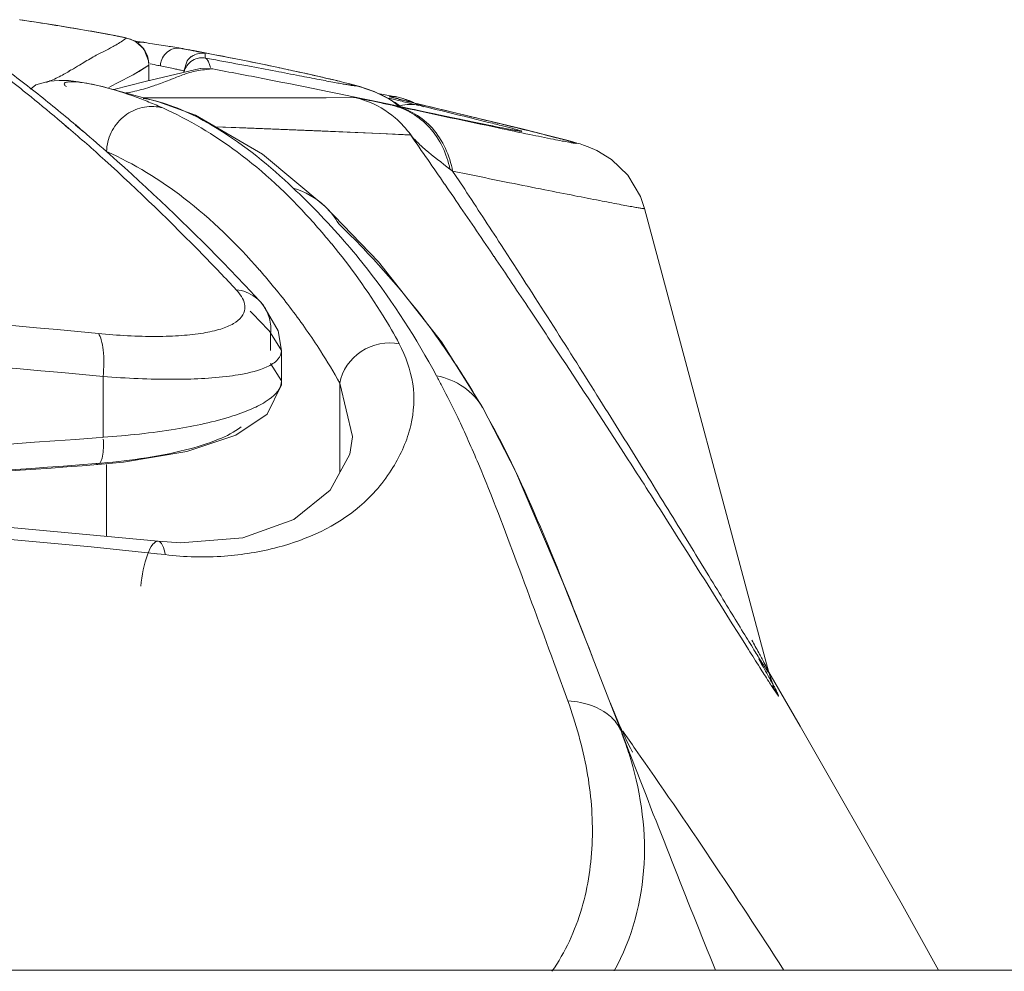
# Model space of a CAD drawing. Extents: x 4774 to 8448, y 27273 to 31291.
# Tile 99 of 101: x 5919 to 5929, y 31251 to 31262. Entities that reach past the tile are written whole.
import ezdxf

# ---------------------------------------------------------------- set-up
doc = ezdxf.new("R2010")
doc.units = 0
doc.header["$LTSCALE"] = 7.5
doc.header["$MEASUREMENT"] = 0
doc.layers.get('0').update_dxf_attribs({"linetype": 'CONTINUOUS', "lineweight": 18})

msp = doc.modelspace()

# ---------------------------------------------------------------- linework, layer by layer
at = {"linetype": 'Continuous'}
for p, q in [((5918.563, 31261.529), (5918.562, 31261.53)), ((5918.717, 31261.506), (5918.563, 31261.529)), ((5918.959, 31261.468), (5918.717, 31261.506)), ((5919.167, 31261.433), (5918.959, 31261.468)), ((5919.341, 31261.403), (5919.167, 31261.433)), ((5919.672, 31261.342), (5919.635, 31261.349)), ((5919.992, 31261.269), (5919.942, 31261.277)), ((5920.023, 31261.264), (5919.992, 31261.269)), ((5920.092, 31261.254), (5920.023, 31261.264)), ((5920.331, 31261.215), (5920.311, 31261.219)), ((5920.481, 31261.187), (5920.343, 31261.213)), ((5920.431, 31261.196), (5920.417, 31261.198)), ((5920.473, 31261.189), (5920.426, 31261.197)), ((5920.602, 31261.157), (5920.603, 31261.107)), ((5919.215, 31261.029), (5919.266, 31261.058)), ((5919.221, 31261.03), (5919.266, 31261.058)), ((5919.331, 31261.095), (5919.332, 31261.095)), ((5919.336, 31261.1), (5919.337, 31261.1)), ((5919.984, 31261.03), (5919.98, 31261.077)), ((5920.405, 31261.078), (5920.367, 31260.964)), ((5920.603, 31261.12), (5920.603, 31261.107)), ((5920.603, 31261.107), (5920.72, 31261.086)), ((5919.101, 31260.962), (5919.126, 31260.977)), ((5919.107, 31260.962), (5919.133, 31260.977)), ((5919.811, 31260.924), (5919.984, 31261.029)), ((5919.811, 31260.924), (5919.877, 31260.961)), ((5919.877, 31260.961), (5919.879, 31260.962)), ((5919.879, 31260.962), (5919.984, 31261.03)), ((5920.547, 31260.994), (5919.942, 31260.851)), ((5919.984, 31261.029), (5919.984, 31261.03)), ((5919.984, 31260.861), (5919.984, 31261.029)), ((5920.551, 31260.994), (5920.547, 31260.994)), ((5920.685, 31260.987), (5920.551, 31260.994)), ((5920.614, 31260.981), (5920.685, 31260.987)), ((5919.942, 31260.851), (5919.596, 31260.76)), ((5919.639, 31260.835), (5919.811, 31260.924)), ((5922.049, 31260.859), (5921.959, 31260.88)), ((5919.508, 31260.784), (5919.507, 31260.784)), ((5920.087, 31260.626), (5919.507, 31260.784)), ((5922.697, 31260.682), (5922.501, 31260.719)), ((5920.087, 31260.626), (5920.09, 31260.625)), ((5922.248, 31260.673), (5921.314, 31260.67)), ((5922.699, 31260.648), (5922.625, 31260.665)), ((5922.696, 31260.683), (5922.694, 31260.683)), ((5922.696, 31260.683), (5922.694, 31260.683)), ((5922.696, 31260.683), (5922.696, 31260.683)), ((5922.701, 31260.681), (5922.696, 31260.683)), ((5922.763, 31260.666), (5922.696, 31260.683)), ((5922.725, 31260.641), (5922.699, 31260.648)), ((5922.705, 31260.68), (5922.701, 31260.681)), ((5922.767, 31260.632), (5922.725, 31260.641)), ((5922.763, 31260.666), (5922.764, 31260.666)), ((5923.004, 31260.57), (5922.764, 31260.666)), ((5922.951, 31260.587), (5922.767, 31260.631)), ((5923.613, 31260.443), (5922.906, 31260.612)), ((5922.657, 31260.588), (5922.685, 31260.582)), ((5922.98, 31260.523), (5922.674, 31260.588)), ((5922.674, 31260.588), (5922.678, 31260.588)), ((5922.711, 31260.576), (5922.674, 31260.584)), ((5922.678, 31260.588), (5922.774, 31260.567)), ((5922.768, 31260.564), (5922.711, 31260.576)), ((5922.951, 31260.587), (5922.979, 31260.59)), ((5922.951, 31260.588), (5922.965, 31260.588)), ((5923.025, 31260.57), (5922.951, 31260.588)), ((5922.979, 31260.59), (5922.994, 31260.591)), ((5923.381, 31260.439), (5922.98, 31260.523)), ((5922.994, 31260.591), (5923.01, 31260.587)), ((5919.099, 31260.336), (5919.023, 31260.401)), ((5919.099, 31260.332), (5919.023, 31260.401)), ((5923.669, 31260.379), (5923.381, 31260.439)), ((5924.088, 31260.327), (5923.613, 31260.443)), ((5919.26, 31260.301), (5919.177, 31260.368)), ((5919.26, 31260.301), (5919.178, 31260.372)), ((5920.703, 31260.35), (5922.525, 31260.277)), ((5923.626, 31260.388), (5923.638, 31260.385)), ((5923.824, 31260.348), (5923.669, 31260.379)), ((5923.903, 31260.332), (5923.824, 31260.348)), ((5923.963, 31260.321), (5923.903, 31260.332)), ((5924.345, 31260.263), (5924.088, 31260.327)), ((5922.524, 31260.278), (5922.862, 31260.261)), ((5922.525, 31260.277), (5922.862, 31260.26)), ((5924.476, 31260.229), (5924.345, 31260.263)), ((5923.394, 31259.756), (5923.323, 31259.864)), ((5923.51, 31259.825), (5923.323, 31259.863)), ((5923.456, 31259.663), (5923.394, 31259.756)), ((5923.236, 31259.721), (5923.278, 31259.659)), ((5923.278, 31259.659), (5923.335, 31259.575)), ((5921.921, 31259.474), (5921.922, 31259.474)), ((5926.801, 31254.346), (5925.434, 31259.451)), ((5923.893, 31258.994), (5923.854, 31259.055)), ((5923.739, 31258.982), (5923.778, 31258.925)), ((5921.21, 31258.425), (5921.21, 31258.426)), ((5921.322, 31257.889), (5921.322, 31258.085)), ((5921.442, 31257.89), (5921.322, 31258.085)), ((5921.442, 31257.89), (5921.442, 31257.556)), ((5921.322, 31257.746), (5921.442, 31257.557)), ((5919.48, 31256.935), (5919.48, 31257.604)), ((5921.442, 31257.557), (5921.442, 31257.556)), ((5922.083, 31257.531), (5922.083, 31256.549)), ((5922.223, 31256.945), (5922.083, 31257.531)), ((5923.656, 31257.259), (5923.656, 31257.26)), ((5923.692, 31257.186), (5923.656, 31257.259)), ((5919.402, 31256.93), (5919.48, 31256.934)), ((5919.403, 31256.929), (5919.48, 31256.934)), ((5922.223, 31256.94), (5922.223, 31256.945)), ((5925.178, 31256.806), (5925.229, 31256.727)), ((5919.42, 31256.635), (5919.398, 31256.645)), ((5919.421, 31256.635), (5919.42, 31256.635)), ((5919.517, 31255.844), (5919.517, 31256.635)), ((5920.084, 31255.792), (5920.084, 31255.792)), ((5920.072, 31255.652), (5920.162, 31255.644)), ((5920.073, 31255.653), (5920.162, 31255.644)), ((5924.859, 31254.524), (5925.094, 31253.918)), ((5926.705, 31254.469), (5926.692, 31254.492)), ((5924.463, 31254.386), (5924.591, 31254.035)), ((5927.147, 31253.755), (5926.802, 31254.349)), ((5926.908, 31254.082), (5926.841, 31254.203)), ((5926.908, 31254.082), (5926.841, 31254.203)), ((5926.848, 31254.211), (5926.85, 31254.208)), ((5925.094, 31253.918), (5925.18, 31253.693)), ((5925.179, 31253.693), (5925.268, 31253.464)), ((5925.18, 31253.693), (5925.269, 31253.464)), ((5848.176, 31251.071), (6547.676, 31251.071))]:
    msp.add_line(p, q, dxfattribs=at)
for points in [[(5919.635, 31261.349), (5919.591, 31261.358), (5919.54, 31261.368), (5919.482, 31261.378), (5919.341, 31261.403)], [(5919.98, 31261.077), (5919.926, 31261.207), (5919.84, 31261.286), (5919.781, 31261.314), (5919.752, 31261.323)], [(5921.423, 31260.999), (5921.233, 31261.039), (5921.015, 31261.084), (5920.766, 31261.133), (5920.481, 31261.187)], [(5921.959, 31260.88), (5921.854, 31260.905), (5921.731, 31260.932), (5921.588, 31260.964), (5921.423, 31260.999)], [(5918.995, 31260.862), (5918.885, 31260.853), (5918.741, 31260.812), (5918.679, 31260.765)], [(5919.508, 31260.784), (5919.473, 31260.793), (5919.331, 31260.825), (5919.208, 31260.846), (5919.098, 31260.859), (5918.995, 31260.862)], [(5922.461, 31260.739), (5922.366, 31260.774), (5922.302, 31260.794), (5922.248, 31260.809), (5922.191, 31260.824), (5922.125, 31260.84), (5922.049, 31260.859)], [(5922.737, 31260.575), (5922.643, 31260.648), (5922.461, 31260.739)], [(5921.922, 31259.474), (5921.231, 31260.049), (5920.495, 31260.478), (5920.088, 31260.626)], [(5922.248, 31260.673), (5921.931, 31260.671), (5920.527, 31260.669)], [(5922.906, 31260.612), (5922.774, 31260.644), (5922.734, 31260.654)], [(5920.715, 31260.35), (5921.048, 31260.338), (5921.873, 31260.307), (5922.524, 31260.278)], [(5924.025, 31260.31), (5924.024, 31260.31), (5924.018, 31260.311), (5924.005, 31260.313), (5923.986, 31260.316), (5923.963, 31260.321)], [(5925.434, 31259.451), (5925.388, 31259.583), (5925.249, 31259.817), (5925.07, 31259.991), (5924.91, 31260.09), (5924.814, 31260.132), (5924.762, 31260.15), (5924.725, 31260.162), (5924.691, 31260.172), (5924.657, 31260.181), (5924.62, 31260.192), (5924.578, 31260.203), (5924.476, 31260.229)], [(5923.656, 31257.259), (5923.2, 31257.985), (5922.509, 31258.867), (5921.921, 31259.474)], [(5921.442, 31257.89), (5921.406, 31258.106), (5921.237, 31258.396), (5921.21, 31258.426)], [(5919.42, 31256.635), (5919.703, 31256.662), (5920.399, 31256.78), (5920.939, 31256.958), (5921.284, 31257.189), (5921.44, 31257.512), (5921.442, 31257.558)], [(5924.859, 31254.526), (5924.537, 31255.341), (5924.016, 31256.561), (5923.656, 31257.26)], [(5922.223, 31256.94), (5922.194, 31256.749), (5921.976, 31256.354), (5921.578, 31256.032), (5921.017, 31255.827), (5920.331, 31255.773), (5920.084, 31255.792)], [(5920.084, 31255.792), (5916.797, 31256.096), (5912.984, 31256.298), (5909.676, 31256.352)], [(5926.85, 31254.208), (5926.857, 31254.194), (5926.853, 31254.202), (5926.83, 31254.258), (5926.801, 31254.348)], [(5925.3, 31253.476), (5925.303, 31253.47), (5925.299, 31253.478), (5925.28, 31253.515), (5925.248, 31253.577), (5925.206, 31253.664), (5925.156, 31253.774), (5925.099, 31253.909), (5925.053, 31254.025)], [(5928.668, 31251.071), (5928.255, 31251.812), (5927.147, 31253.755)]]:
    msp.add_lwpolyline(points, dxfattribs=at)
for centre, radius, start, end in [((5913.134, 31225.302), 36.631, 80.4744, 81.4782), ((5918.131, 31253.757), 7.74, 79.032, 79.1457), ((5918.364, 31254.957), 6.518, 78.861, 79.0338), ((5919.679, 31261.026), 0.305, 30.7641, 49.6614), ((5919.681, 31261.027), 0.304, 18.4006, 30.6794), ((5912.074, 31216.366), 45.603, 79.4465, 79.5687), ((5917.421, 31245.977), 15.513, 78.8676, 79.1908), ((5918.301, 31250.44), 10.965, 78.673, 78.7969), ((5918.694, 31252.4), 8.965, 78.4989, 78.6747), ((5912.325, 31217.709), 44.237, 79.1933, 79.386), ((5912.566, 31218.968), 42.954, 79.0026, 79.1933), ((5907.309, 31246.342), 18.375, 51.5623, 53.3711), ((5920.566, 31260.962), 0.198, 112.7871, 125.9185), ((5913.547, 31223.937), 37.89, 78.0524, 79.0264), ((5906.907, 31246.119), 18.729, 51.0256, 52.8083), ((5917.942, 31262.998), 2.346, 298.1578, 299.7733), ((5917.917, 31250.02), 11.217, 77.989, 78.7323), ((5920.858, 31258.552), 2.589, 118.115, 120.4995), ((5906.587, 31245.432), 19.537, 49.8774, 51.563), ((5907.28, 31246.58), 18.136, 49.6477, 51.0242), ((5922.424, 31259.711), 0.995, 73.7834, 78.0497), ((5921.976, 31259.523), 1.307, 53.9637, 56.8508), ((5922.421, 31259.701), 1.005, 69.6052, 73.7855), ((5925.096, 31270.106), 9.743, 255.8852, 256.2952), ((5922.494, 31259.692), 1.011, 66.575, 74.5629), ((5931.403, 31295.939), 36.335, 256.2848, 256.6197), ((5917.932, 31255.582), 5.443, 66.1223, 66.967), ((5920.017, 31260.129), 0.446, 74.5805, 80.7681), ((5971.53, 31486.928), 231.556, 257.84345, 258.11079), ((5880.655, 31084.131), 181.468, 76.37351, 76.50756), ((5885.97, 31106.049), 158.915, 76.13255, 76.37444), ((5906.254, 31245.399), 19.701, 47.7626, 49.3044), ((5905.779, 31244.475), 20.79, 48.5013, 49.5747), ((5828.899, 31194.882), 114.47, 34.50107, 34.8297), ((5930.056, 31268.728), 11.132, 232.5935, 232.7817), ((5915.352, 31253.108), 9.045, 44.2024, 46.57), ((5819.67, 31191.362), 124.244, 33.0137, 33.34886), ((5824.699, 31192), 119.564, 34.07145, 34.41511), ((5921.322, 31258.844), 0.869, 30.4865, 46.3871), ((5916.203, 31254.327), 7.479, 40.0696, 42.0617), ((5916.151, 31253.892), 7.926, 41.0119, 44.1631), ((5915.64, 31253.85), 8.217, 39.3695, 40.0883), ((5822.109, 31190.247), 122.692, 33.70559, 34.03907), ((5915.717, 31253.967), 7.292, 39.7224, 41.2269), ((5915.53, 31253.811), 7.535, 39.0291, 39.7267), ((5915.428, 31253.728), 7.667, 34.9321, 39.0323), ((5902.357, 31240.441), 25.904, 42.9337, 43.6586), ((5820.271, 31189.02), 124.901, 33.41652, 33.7061), ((5915.727, 31253.943), 7.299, 32.6915, 34.888), ((5915.655, 31253.898), 7.384, 29.4718, 32.6868), ((5819.135, 31188.269), 126.264, 32.87532, 33.41702), ((5912.374, 31251.923), 12.184, 22.7868, 25.4152), ((5918.428, 31256.859), 1.055, 1.0621, 3.0877), ((5921.009, 31252.113), 4.459, 17.611, 20.7492), ((5863.556, 31210.239), 75.421, 35.00207, 35.18955), ((6097.479, 31320.186), 184.685, 201.1786, 201.97708), ((5863.625, 31210.287), 75.336, 32.7803, 35.00243)]:
    msp.add_arc(centre, radius, start, end, dxfattribs=at)
for points, knots in [([(5919.588, 31261.359), (5919.563, 31261.364), (5919.432, 31261.388), (5919.301, 31261.411), (5919.196, 31261.428)], [0, 0, 0, 0, 0.194004, 1, 1, 1, 1]), ([(5919.582, 31261.23), (5919.594, 31261.237), (5919.646, 31261.266), (5919.696, 31261.298), (5919.733, 31261.325)], [0, 0, 0, 0, 0.233957, 1, 1, 1, 1]), ([(5919.733, 31261.326), (5919.735, 31261.327), (5919.718, 31261.331), (5919.706, 31261.335), (5919.666, 31261.343), (5919.639, 31261.349), (5919.623, 31261.352)], [0, 0, 0, 0, 0.05519, 0.240496, 0.555899, 1, 1, 1, 1]), ([(5919.942, 31261.277), (5919.932, 31261.278), (5919.889, 31261.285), (5919.846, 31261.293), (5919.812, 31261.3)], [0, 0, 0, 0, 0.220708, 1, 1, 1, 1]), ([(5919.855, 31261.275), (5919.862, 31261.277), (5919.89, 31261.284), (5919.921, 31261.283), (5919.942, 31261.277)], [0, 0, 0, 0, 0.267665, 1, 1, 1, 1]), ([(5919.337, 31261.1), (5919.359, 31261.113), (5919.44, 31261.158), (5919.523, 31261.198), (5919.582, 31261.23)], [0, 0, 0, 0, 0.278946, 1, 1, 1, 1]), ([(5920.222, 31261.234), (5920.212, 31261.235), (5920.169, 31261.242), (5920.126, 31261.249), (5920.092, 31261.254)], [0, 0, 0, 0, 0.234405, 1, 1, 1, 1]), ([(5920.109, 31261.022), (5920.11, 31261.039), (5920.122, 31261.109), (5920.173, 31261.175), (5920.222, 31261.198)], [0, 0, 0, 0, 0.239421, 1, 1, 1, 1]), ([(5920.222, 31261.198), (5920.231, 31261.203), (5920.266, 31261.216), (5920.304, 31261.22), (5920.331, 31261.215)], [0, 0, 0, 0, 0.264928, 1, 1, 1, 1]), ([(5920.602, 31261.157), (5920.603, 31261.16), (5920.586, 31261.16), (5920.57, 31261.168), (5920.528, 31261.175), (5920.499, 31261.182), (5920.481, 31261.185)], [0, 0, 0, 0, 0.064144, 0.252311, 0.564589, 1, 1, 1, 1]), ([(5920.613, 31261.102), (5920.612, 31261.103), (5920.608, 31261.105), (5920.605, 31261.107), (5920.603, 31261.107)], [0, 0, 0, 0, 0.524287, 1, 1, 1, 1]), ([(5920.639, 31261.064), (5920.637, 31261.068), (5920.631, 31261.082), (5920.622, 31261.096), (5920.613, 31261.102)], [0, 0, 0, 0, 0.315776, 1, 1, 1, 1]), ([(5920.72, 31261.086), (5920.837, 31261.064), (5921.056, 31261.023), (5921.363, 31260.966), (5921.624, 31260.916), (5921.84, 31260.874), (5921.992, 31260.845), (5922.089, 31260.827), (5922.145, 31260.817), (5922.187, 31260.81), (5922.22, 31260.804), (5922.234, 31260.804), (5922.248, 31260.801), (5922.248, 31260.803)], [0, 0, 0, 0, 0.229554, 0.430501, 0.602204, 0.744026, 0.85533, 0.899338, 0.935478, 0.963673, 0.983847, 0.995939, 1, 1, 1, 1]), ([(5920.109, 31261.022), (5920.1, 31261.023), (5920.063, 31261.031), (5920.026, 31261.037), (5919.998, 31261.042)], [0, 0, 0, 0, 0.234242, 1, 1, 1, 1]), ([(5920.367, 31260.964), (5920.367, 31260.967), (5920.352, 31260.967), (5920.335, 31260.975), (5920.296, 31260.982), (5920.268, 31260.989), (5920.251, 31260.992)], [0, 0, 0, 0, 0.06626, 0.255667, 0.567384, 1, 1, 1, 1]), ([(5920.386, 31260.933), (5920.407, 31260.94), (5920.481, 31260.965), (5920.559, 31260.977), (5920.614, 31260.981)], [0, 0, 0, 0, 0.285693, 1, 1, 1, 1]), ([(5920.685, 31260.987), (5920.875, 31260.952), (5921.541, 31260.825), (5922.204, 31260.689), (5922.678, 31260.588)], [0, 0, 0, 0, 0.285439, 1, 1, 1, 1]), ([(5922.248, 31260.803), (5922.248, 31260.804), (5922.241, 31260.806), (5922.233, 31260.81), (5922.215, 31260.815), (5922.179, 31260.826), (5922.117, 31260.842), (5922.022, 31260.865), (5921.902, 31260.893), (5921.754, 31260.927), (5921.581, 31260.965), (5921.457, 31260.992), (5921.391, 31261.006)], [0, 0, 0, 0, 0.004735, 0.017159, 0.037415, 0.065495, 0.145008, 0.255439, 0.396501, 0.567904, 0.769288, 1, 1, 1, 1]), ([(5918.855, 31260.839), (5918.873, 31260.846), (5918.939, 31260.873), (5919.003, 31260.905), (5919.049, 31260.929)], [0, 0, 0, 0, 0.266035, 1, 1, 1, 1]), ([(5919.508, 31260.784), (5919.429, 31260.805), (5919.302, 31260.833), (5919.152, 31260.85), (5919.084, 31260.844), (5919.051, 31260.835), (5919.053, 31260.808), (5919.068, 31260.8), (5919.076, 31260.795)], [0, 0, 0, 0, 0.480643, 0.779863, 0.865122, 0.912382, 0.943215, 1, 1, 1, 1]), ([(5919.994, 31260.788), (5920.013, 31260.794), (5920.084, 31260.818), (5920.154, 31260.844), (5920.205, 31260.864)], [0, 0, 0, 0, 0.272244, 1, 1, 1, 1]), ([(5920.205, 31260.864), (5920.222, 31260.871), (5920.282, 31260.894), (5920.342, 31260.918), (5920.386, 31260.933)], [0, 0, 0, 0, 0.276836, 1, 1, 1, 1]), ([(5920.061, 31260.591), (5920.009, 31260.613), (5919.828, 31260.686), (5919.643, 31260.749), (5919.509, 31260.784)], [0, 0, 0, 0, 0.290285, 1, 1, 1, 1]), ([(5919.732, 31260.723), (5919.756, 31260.727), (5919.844, 31260.745), (5919.931, 31260.768), (5919.994, 31260.788)], [0, 0, 0, 0, 0.270517, 1, 1, 1, 1]), ([(5922.248, 31260.803), (5922.285, 31260.795), (5922.441, 31260.754), (5922.588, 31260.684), (5922.691, 31260.617)], [0, 0, 0, 0, 0.239366, 1, 1, 1, 1]), ([(5919.92, 31260.664), (5919.933, 31260.662), (5919.989, 31260.652), (5920.045, 31260.638), (5920.088, 31260.627)], [0, 0, 0, 0, 0.23284, 1, 1, 1, 1]), ([(5920.527, 31260.669), (5920.475, 31260.669), (5920.274, 31260.668), (5920.072, 31260.668), (5919.923, 31260.668)], [0, 0, 0, 0, 0.257331, 1, 1, 1, 1]), ([(5920.091, 31260.626), (5920.318, 31260.563), (5920.855, 31260.296), (5921.314, 31259.921), (5921.571, 31259.677)], [0, 0, 0, 0, 0.400129, 1, 1, 1, 1]), ([(5922.657, 31260.588), (5922.604, 31260.599), (5922.509, 31260.619), (5922.385, 31260.646), (5922.301, 31260.661), (5922.26, 31260.672), (5922.247, 31260.673)], [0, 0, 0, 0, 0.384896, 0.697786, 0.913576, 1, 1, 1, 1]), ([(5922.247, 31260.673), (5922.288, 31260.664), (5922.448, 31260.617), (5922.597, 31260.53), (5922.692, 31260.448)], [0, 0, 0, 0, 0.246923, 1, 1, 1, 1]), ([(5922.63, 31260.684), (5922.623, 31260.683), (5922.688, 31260.666), (5922.696, 31260.663), (5922.72, 31260.657)], [0, 0, 0, 0, 0.216805, 1, 1, 1, 1]), ([(5919.517, 31260.079), (5919.519, 31260.151), (5919.555, 31260.293), (5919.688, 31260.467), (5919.877, 31260.571), (5920.02, 31260.58), (5920.088, 31260.569)], [0, 0, 0, 0, 0.253684, 0.507097, 0.756033, 1, 1, 1, 1]), ([(5921.756, 31259.337), (5921.513, 31259.607), (5921.013, 31260.076), (5920.424, 31260.428), (5920.135, 31260.559)], [0, 0, 0, 0, 0.533819, 1, 1, 1, 1]), ([(5923.294, 31259.886), (5923.26, 31260.053), (5923.115, 31260.369), (5922.812, 31260.553), (5922.657, 31260.588)], [0, 0, 0, 0, 0.517515, 1, 1, 1, 1]), ([(5922.674, 31260.584), (5922.671, 31260.585), (5922.662, 31260.585), (5922.67, 31260.59), (5922.674, 31260.588), (5922.678, 31260.588)], [0, 0, 0, 0, 0.42037, 0.487682, 1, 1, 1, 1]), ([(5923.323, 31259.863), (5923.292, 31260.034), (5923.15, 31260.359), (5922.843, 31260.547), (5922.685, 31260.582)], [0, 0, 0, 0, 0.519014, 1, 1, 1, 1]), ([(5922.774, 31260.567), (5922.86, 31260.549), (5923.145, 31260.488), (5923.43, 31260.428), (5923.629, 31260.387)], [0, 0, 0, 0, 0.300074, 1, 1, 1, 1]), ([(5923.856, 31260.365), (5923.805, 31260.378), (5923.528, 31260.447), (5923.251, 31260.515), (5923.025, 31260.57)], [0, 0, 0, 0, 0.184913, 1, 1, 1, 1]), ([(5923.638, 31260.385), (5923.695, 31260.374), (5923.794, 31260.354), (5923.909, 31260.331), (5923.983, 31260.317), (5924.022, 31260.31), (5924.054, 31260.304), (5924.068, 31260.304), (5924.086, 31260.299), (5924.08, 31260.307), (5924.067, 31260.307), (5924.045, 31260.316), (5924.013, 31260.324), (5923.949, 31260.342), (5923.895, 31260.355), (5923.856, 31260.365)], [0, 0, 0, 0, 0.24887, 0.439906, 0.513349, 0.571872, 0.615325, 0.643569, 0.656573, 0.660098, 0.678255, 0.711755, 0.760656, 0.824984, 1, 1, 1, 1]), ([(5924.059, 31260.332), (5924.156, 31260.308), (5924.29, 31260.274), (5924.455, 31260.233), (5924.544, 31260.21), (5924.604, 31260.194), (5924.64, 31260.184), (5924.659, 31260.179), (5924.672, 31260.174), (5924.679, 31260.173), (5924.683, 31260.168), (5924.674, 31260.169), (5924.666, 31260.17), (5924.648, 31260.173), (5924.627, 31260.176), (5924.586, 31260.184), (5924.52, 31260.196), (5924.377, 31260.224), (5924.143, 31260.272), (5923.941, 31260.314), (5923.825, 31260.339)], [0, 0, 0, 0, 0.197918, 0.274, 0.334682, 0.379856, 0.396596, 0.409422, 0.41833, 0.423341, 0.424661, 0.427696, 0.434586, 0.445377, 0.460079, 0.478692, 0.52765, 0.592197, 0.766872, 1, 1, 1, 1]), ([(5923.294, 31259.885), (5923.203, 31259.955), (5923.078, 31260.052), (5922.935, 31260.179), (5922.881, 31260.235), (5922.862, 31260.261)], [0, 0, 0, 0, 0.598053, 0.830513, 1, 1, 1, 1]), ([(5919.517, 31260.079), (5919.82, 31259.945), (5920.436, 31259.567), (5920.948, 31259.061), (5921.201, 31258.773)], [0, 0, 0, 0, 0.463459, 1, 1, 1, 1]), ([(5920.943, 31258.559), (5920.824, 31258.686), (5920.356, 31259.175), (5919.869, 31259.647), (5919.497, 31259.985)], [0, 0, 0, 0, 0.256985, 1, 1, 1, 1]), ([(5921.21, 31258.425), (5921.075, 31258.571), (5920.542, 31259.131), (5919.984, 31259.666), (5919.555, 31260.046)], [0, 0, 0, 0, 0.257154, 1, 1, 1, 1]), ([(5925.434, 31259.451), (5925.434, 31259.449), (5925.416, 31259.453), (5925.401, 31259.453), (5925.358, 31259.461), (5925.305, 31259.47), (5925.235, 31259.483), (5925.112, 31259.506), (5924.921, 31259.543), (5924.648, 31259.596), (5924.318, 31259.662), (5923.932, 31259.739), (5923.657, 31259.795), (5923.51, 31259.825)], [0, 0, 0, 0, 0.003791, 0.015726, 0.035816, 0.063988, 0.100158, 0.144242, 0.255776, 0.397852, 0.569735, 0.770694, 1, 1, 1, 1]), ([(5922.07, 31259.285), (5922.161, 31259.197), (5922.563, 31258.794), (5922.928, 31258.353), (5923.183, 31257.992)], [0, 0, 0, 0, 0.22343, 1, 1, 1, 1]), ([(5922.737, 31257.963), (5922.681, 31258.067), (5922.459, 31258.451), (5922.198, 31258.812), (5921.993, 31259.062)], [0, 0, 0, 0, 0.268339, 1, 1, 1, 1]), ([(5922.131, 31259.094), (5922.219, 31258.993), (5922.6, 31258.53), (5922.926, 31258.021), (5923.147, 31257.611)], [0, 0, 0, 0, 0.223027, 1, 1, 1, 1]), ([(5926.8, 31254.349), (5926.802, 31254.343), (5926.776, 31254.375), (5926.766, 31254.394), (5926.714, 31254.472), (5926.643, 31254.588), (5926.528, 31254.775), (5926.39, 31255.001), (5926.163, 31255.374), (5925.838, 31255.905), (5925.408, 31256.604), (5924.934, 31257.364), (5924.426, 31258.168), (5924.074, 31258.716), (5923.893, 31258.994)], [0, 0, 0, 0, 0.003533, 0.010223, 0.020181, 0.049271, 0.089154, 0.138151, 0.19497, 0.327628, 0.479311, 0.643867, 0.818089, 1, 1, 1, 1]), ([(5921.209, 31258.426), (5921.192, 31258.445), (5921.116, 31258.511), (5921.017, 31258.55), (5920.943, 31258.559)], [0, 0, 0, 0, 0.256954, 1, 1, 1, 1]), ([(5921.038, 31258.348), (5921.04, 31258.365), (5921.035, 31258.444), (5920.985, 31258.513), (5920.943, 31258.559)], [0, 0, 0, 0, 0.210088, 1, 1, 1, 1]), ([(5909.676, 31258.547), (5910.5, 31258.547), (5913.755, 31258.507), (5917.007, 31258.312), (5919.427, 31258.077)], [0, 0, 0, 0, 0.253082, 1, 1, 1, 1]), ([(5919.427, 31258.077), (5919.64, 31258.056), (5919.946, 31258.038), (5920.332, 31258.05), (5920.569, 31258.076), (5920.761, 31258.117), (5920.906, 31258.175), (5921.005, 31258.249), (5921.035, 31258.317), (5921.038, 31258.348)], [0, 0, 0, 0, 0.37374, 0.535163, 0.674428, 0.789046, 0.878141, 0.945404, 1, 1, 1, 1]), ([(5921.322, 31258.085), (5921.324, 31258.103), (5921.326, 31258.177), (5921.31, 31258.251), (5921.288, 31258.303)], [0, 0, 0, 0, 0.242651, 1, 1, 1, 1]), ([(5909.676, 31258.068), (5910.505, 31258.068), (5913.777, 31258.029), (5917.047, 31257.837), (5919.48, 31257.604)], [0, 0, 0, 0, 0.253119, 1, 1, 1, 1]), ([(5919.48, 31257.604), (5919.489, 31257.701), (5919.492, 31257.837), (5919.465, 31257.995), (5919.443, 31258.056), (5919.427, 31258.077)], [0, 0, 0, 0, 0.606063, 0.83849, 1, 1, 1, 1]), ([(5922.083, 31257.531), (5922.104, 31257.669), (5922.289, 31257.93), (5922.598, 31257.994), (5922.737, 31257.963)], [0, 0, 0, 0, 0.495296, 1, 1, 1, 1]), ([(5922.299, 31256.172), (5922.443, 31256.294), (5922.677, 31256.571), (5922.888, 31257.043), (5922.916, 31257.53), (5922.807, 31257.825), (5922.737, 31257.963)], [0, 0, 0, 0, 0.284297, 0.536682, 0.767301, 1, 1, 1, 1]), ([(5923.183, 31257.992), (5923.223, 31257.936), (5923.386, 31257.698), (5923.539, 31257.453), (5923.649, 31257.262)], [0, 0, 0, 0, 0.237845, 1, 1, 1, 1]), ([(5921.281, 31257.71), (5921.325, 31257.731), (5921.401, 31257.772), (5921.442, 31257.855), (5921.442, 31257.89)], [0, 0, 0, 0, 0.58091, 1, 1, 1, 1]), ([(5920.87, 31257.608), (5920.911, 31257.613), (5921.051, 31257.635), (5921.191, 31257.669), (5921.281, 31257.71)], [0, 0, 0, 0, 0.297839, 1, 1, 1, 1]), ([(5919.48, 31257.604), (5919.736, 31257.584), (5920.199, 31257.563), (5920.664, 31257.581), (5920.87, 31257.608)], [0, 0, 0, 0, 0.553485, 1, 1, 1, 1]), ([(5923.147, 31257.611), (5923.166, 31257.574), (5923.247, 31257.423), (5923.323, 31257.269), (5923.379, 31257.152)], [0, 0, 0, 0, 0.24143, 1, 1, 1, 1]), ([(5923.656, 31257.26), (5923.604, 31257.349), (5923.454, 31257.509), (5923.252, 31257.589), (5923.147, 31257.611)], [0, 0, 0, 0, 0.487993, 1, 1, 1, 1]), ([(5921.442, 31257.556), (5921.442, 31257.474), (5921.32, 31257.348), (5921.123, 31257.247), (5920.78, 31257.119), (5920.227, 31257.005), (5919.747, 31256.953), (5919.48, 31256.935)], [0, 0, 0, 0, 0.1149, 0.205875, 0.321938, 0.624315, 1, 1, 1, 1]), ([(5923.692, 31257.186), (5923.918, 31256.787), (5924.323, 31255.904), (5924.673, 31255.001), (5924.859, 31254.524)], [0, 0, 0, 0, 0.472249, 1, 1, 1, 1]), ([(5919.398, 31256.645), (5919.73, 31256.671), (5920.19, 31256.731), (5920.721, 31256.891), (5920.923, 31256.991), (5920.999, 31257.048)], [0, 0, 0, 0, 0.600121, 0.829554, 1, 1, 1, 1]), ([(5909.676, 31256.566), (5910.497, 31256.566), (5913.742, 31256.595), (5916.986, 31256.746), (5919.403, 31256.929)], [0, 0, 0, 0, 0.253059, 1, 1, 1, 1]), ([(5919.483, 31256.878), (5919.484, 31256.821), (5919.479, 31256.743), (5919.455, 31256.661), (5919.431, 31256.637), (5919.421, 31256.636)], [0, 0, 0, 0, 0.66357, 0.875509, 1, 1, 1, 1]), ([(5925.229, 31256.727), (5925.362, 31256.521), (5925.815, 31255.814), (5926.261, 31255.103), (5926.577, 31254.6)], [0, 0, 0, 0, 0.292489, 1, 1, 1, 1]), ([(5911.814, 31256.294), (5912.454, 31256.305), (5914.985, 31256.365), (5917.514, 31256.499), (5919.398, 31256.645)], [0, 0, 0, 0, 0.253188, 1, 1, 1, 1]), ([(5912.105, 31256.289), (5912.723, 31256.3), (5915.164, 31256.363), (5917.603, 31256.495), (5919.42, 31256.635)], [0, 0, 0, 0, 0.253154, 1, 1, 1, 1]), ([(5923.607, 31256.642), (5923.76, 31256.281), (5924.042, 31255.527), (5924.321, 31254.773), (5924.463, 31254.386)], [0, 0, 0, 0, 0.487123, 1, 1, 1, 1]), ([(5909.676, 31256.195), (5910.555, 31256.195), (5914.025, 31256.151), (5917.495, 31255.929), (5920.073, 31255.653)], [0, 0, 0, 0, 0.253013, 1, 1, 1, 1]), ([(5920.162, 31255.644), (5920.377, 31255.616), (5920.797, 31255.608), (5921.538, 31255.725), (5922.043, 31255.956), (5922.299, 31256.172)], [0, 0, 0, 0, 0.289624, 0.554361, 1, 1, 1, 1]), ([(5919.893, 31255.295), (5919.905, 31255.416), (5919.939, 31255.58), (5920.007, 31255.744), (5920.062, 31255.794), (5920.084, 31255.792)], [0, 0, 0, 0, 0.661868, 0.880462, 1, 1, 1, 1]), ([(5920.084, 31255.792), (5920.105, 31255.789), (5920.146, 31255.735), (5920.156, 31255.68), (5920.162, 31255.644)], [0, 0, 0, 0, 0.358227, 1, 1, 1, 1]), ([(5926.614, 31254.703), (5926.639, 31254.657), (5926.684, 31254.574), (5926.742, 31254.468), (5926.778, 31254.396), (5926.797, 31254.361), (5926.8, 31254.349)], [0, 0, 0, 0, 0.397809, 0.703217, 0.906754, 1, 1, 1, 1]), ([(5926.577, 31254.6), (5926.618, 31254.534), (5926.692, 31254.417), (5926.779, 31254.28), (5926.835, 31254.194), (5926.864, 31254.149), (5926.888, 31254.117), (5926.897, 31254.1), (5926.911, 31254.09), (5926.898, 31254.115), (5926.89, 31254.134), (5926.866, 31254.179), (5926.837, 31254.233), (5926.782, 31254.332), (5926.737, 31254.412), (5926.705, 31254.469)], [0, 0, 0, 0, 0.226746, 0.403424, 0.470906, 0.523382, 0.560261, 0.581284, 0.586624, 0.598741, 0.627452, 0.672697, 0.73357, 0.809077, 1, 1, 1, 1]), ([(5924.591, 31254.035), (5924.678, 31253.785), (5924.824, 31253.282), (5924.888, 31252.504), (5924.778, 31251.741), (5924.562, 31251.268), (5924.415, 31251.059)], [0, 0, 0, 0, 0.257433, 0.50632, 0.751479, 1, 1, 1, 1]), ([(5924.591, 31254.035), (5924.638, 31254.032), (5924.804, 31254.011), (5924.969, 31253.944), (5925.06, 31253.863)], [0, 0, 0, 0, 0.278272, 1, 1, 1, 1]), ([(5925.06, 31253.863), (5925.073, 31253.851), (5925.123, 31253.802), (5925.161, 31253.741), (5925.18, 31253.693)], [0, 0, 0, 0, 0.258449, 1, 1, 1, 1]), ([(5925.101, 31251.064), (5925.297, 31251.422), (5925.518, 31252.244), (5925.384, 31253.071), (5925.26, 31253.462)], [0, 0, 0, 0, 0.498752, 1, 1, 1, 1])]:
    msp.add_open_spline(points, degree=3, knots=knots, dxfattribs=at)
for points in [[(5919.877, 31261.258), (5919.837, 31261.292), (5919.785, 31261.316), (5919.733, 31261.325)], [(5920.311, 31261.219), (5920.282, 31261.224), (5920.252, 31261.229), (5920.222, 31261.234)], [(5920.602, 31261.157), (5920.565, 31261.164), (5920.524, 31261.16), (5920.489, 31261.145)], [(5919.266, 31261.058), (5919.289, 31261.072), (5919.313, 31261.086), (5919.336, 31261.1)], [(5919.984, 31261.03), (5919.984, 31261.061), (5919.978, 31261.093), (5919.969, 31261.123)], [(5920.401, 31261.023), (5920.431, 31261.068), (5920.485, 31261.101), (5920.539, 31261.108)], [(5920.449, 31261.123), (5920.432, 31261.11), (5920.417, 31261.095), (5920.405, 31261.078)], [(5920.539, 31261.108), (5920.56, 31261.111), (5920.582, 31261.111), (5920.603, 31261.107)], [(5920.645, 31261.048), (5920.643, 31261.053), (5920.641, 31261.059), (5920.639, 31261.064)], [(5920.659, 31261.002), (5920.655, 31261.017), (5920.651, 31261.033), (5920.645, 31261.048)], [(5919.133, 31260.977), (5919.162, 31260.994), (5919.192, 31261.012), (5919.221, 31261.03)], [(5920.371, 31260.956), (5920.377, 31260.98), (5920.387, 31261.003), (5920.401, 31261.023)], [(5922.653, 31260.686), (5922.646, 31260.685), (5922.638, 31260.685), (5922.63, 31260.684)], [(5922.694, 31260.683), (5922.681, 31260.686), (5922.667, 31260.686), (5922.653, 31260.686)], [(5922.951, 31260.588), (5922.885, 31260.602), (5922.814, 31260.599), (5922.749, 31260.582)], [(5922.692, 31260.448), (5922.756, 31260.393), (5922.814, 31260.33), (5922.862, 31260.261)], [(5921.571, 31259.677), (5921.7, 31259.638), (5921.823, 31259.567), (5921.921, 31259.474)], [(5921.288, 31258.303), (5921.27, 31258.348), (5921.243, 31258.39), (5921.21, 31258.425)]]:
    msp.add_open_spline(points, degree=3, dxfattribs=at)

doc.saveas('drawing.dxf')
